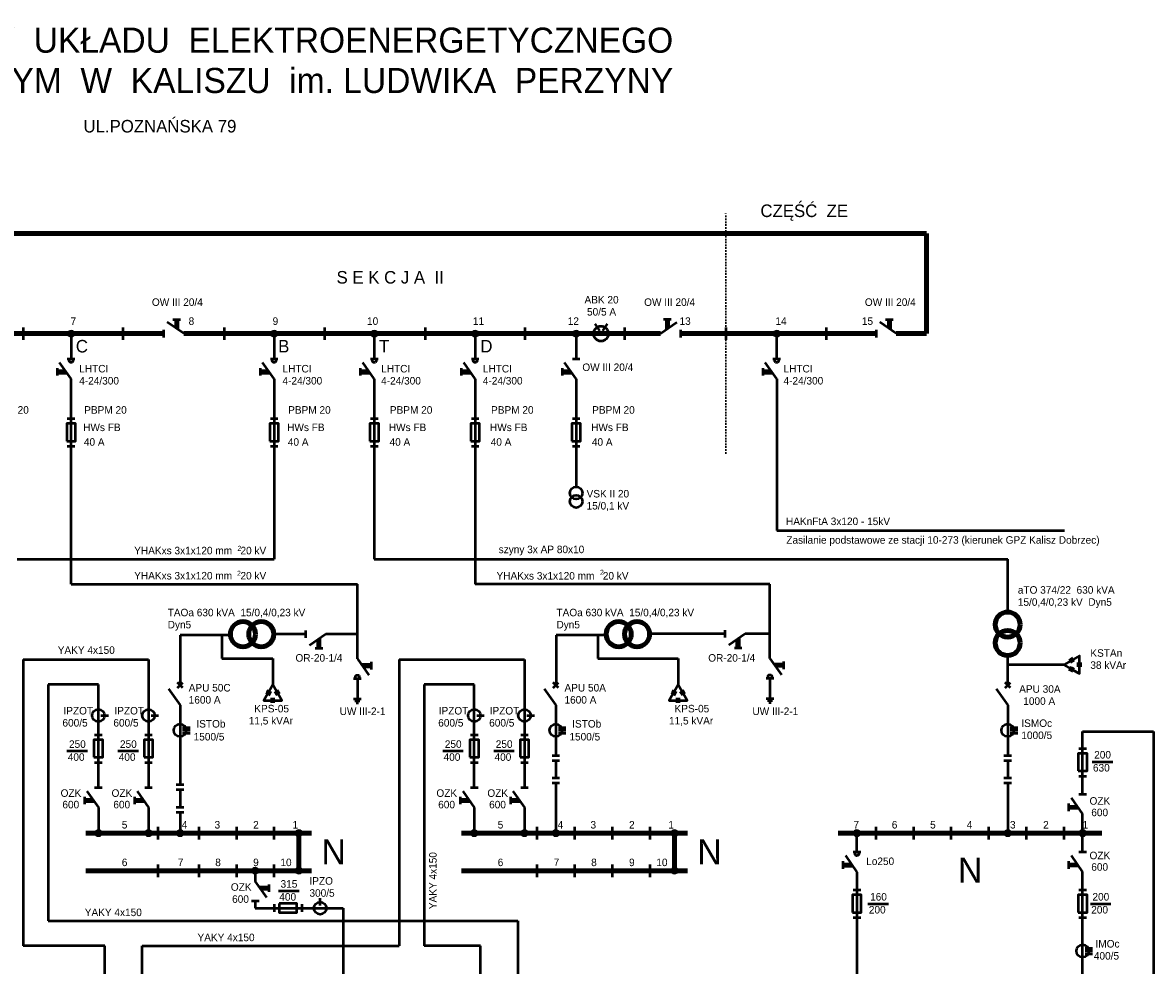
# Model space of a CAD drawing. Header units: millimetres. Extents: x 6 to 795, y 24 to 834.
# Tile 6 of 6: x 345 to 795, y 443 to 819. Entities that reach past the tile are written whole.
import ezdxf
from ezdxf.enums import TextEntityAlignment as Align

# ---------------------------------------------------------------- set-up
doc = ezdxf.new("R2010")
doc.units = ezdxf.units.MM
doc.linetypes.add('ACAD_ISO07W100', pattern=[3, 0, -3])
for name, color, linetype in [('Napisy nn N', 7, 'Continuous'), ('Napisy ogólne', 7, 'Continuous'), ('Napisy ŚN 15 kV', 1, 'Continuous'), ('Sieć nn N', 7, 'Continuous'), ('Sieć ŚN 15 kV', 1, 'Continuous')]:
    doc.layers.add(name, color=color, linetype=linetype)

# ---------------------------------------------------------------- blocks, each defined once
blk = doc.blocks.new('bm')
at = {"layer": 'Sieć ŚN 15 kV', "linetype": 'Continuous', "lineweight": 50}
for p, q in [((-1.5, 0), (1.5, 0)), ((-1.5, -11.02), (1.5, -11.02))]:
    blk.add_line(p, q, dxfattribs=at)
blk.add_lwpolyline([(-1.75, -9), (1.75, -9), (1.75, -2), (-1.75, -2)], close=True, dxfattribs=at)
blk = doc.blocks.new('odł')
at = {"layer": 'Sieć ŚN 15 kV', "linetype": 'Continuous', "lineweight": 50}
for p, q in [((0, 0), (-6.55, 4.59)), ((-4.28, 5.59), (-1.28, 5.59)), ((-3.28, 5.59), (-3.28, 2.29)), ((-2.28, 5.59), (-2.27, 1.59)), ((-8, 1.5), (-8, -1.5))]:
    blk.add_line(p, q, dxfattribs=at)
blk = doc.blocks.new('rozł')
at = {"layer": 'Sieć ŚN 15 kV', "linetype": 'Continuous', "lineweight": 50}
for p, q in [((-1.51, 0), (1.49, 0)), ((-5.59, -3.72), (-5.59, -6.72)), ((-0.01, -8), (-4.59, -1.45)), ((-5.59, -4.72), (-2.3, -4.72)), ((-5.59, -5.72), (-1.6, -5.73))]:
    blk.add_line(p, q, dxfattribs=at)
blk.add_circle((-0.01, -0.75), 0.75, dxfattribs=at)
blk = doc.blocks.new('tr')
at = {"layer": 'Sieć ŚN 15 kV', "color": 7, "linetype": 'Continuous', "lineweight": 100, "ltscale": 0.5}
blk.add_circle((-12.32, 0.14), 5, dxfattribs=at)
at = {"layer": 'Sieć ŚN 15 kV', "linetype": 'Continuous', "lineweight": 100, "ltscale": 0.5}
blk.add_circle((-5, 0.14), 5, dxfattribs=at)
blk = doc.blocks.new('wył')
at = {"layer": 'Sieć nn N', "linetype": 'Continuous', "lineweight": 50, "ltscale": 0.5}
for p, q in [((1.06, 6.94), (-1.06, 9.06)), ((-1.06, 6.94), (1.06, 9.06)), ((-4.62, 6.55), (0, 0))]:
    blk.add_line(p, q, dxfattribs=at)
blk = doc.blocks.new('przekł3')
at = {"layer": 'Sieć nn N', "linetype": 'Continuous', "lineweight": 50, "ltscale": 0.5}
for p, q in [((0.99, 1.15), (3.99, 1.15)), ((0.99, 0), (3.99, 0)), ((0.99, -1.14), (3.99, -1.14))]:
    blk.add_line(p, q, dxfattribs=at)
blk.add_circle((0, 0), 2.5, dxfattribs=at)
blk = doc.blocks.new('łśs')
at = {"layer": 'Sieć nn N', "linetype": 'Continuous', "lineweight": 50, "ltscale": 0.5}
for p, q in [((-1.5, 0), (1.5, 0)), ((-1.5, -2), (1.5, -2)), ((0, -2), (0, -9)), ((-1.5, -9), (1.5, -9)), ((-1.5, -11.02), (1.5, -11.02))]:
    blk.add_line(p, q, dxfattribs=at)
blk = doc.blocks.new('przekł1')
at = {"layer": 'Sieć nn N', "linetype": 'Continuous', "lineweight": 50, "ltscale": 0.5}
blk.add_line((0.99, 0), (3.99, 0), dxfattribs=at)
blk.add_circle((0, 0), 2.5, dxfattribs=at)
blk = doc.blocks.new('beznn')
at = {"layer": 'Sieć nn N', "linetype": 'Continuous', "lineweight": 50, "ltscale": 0.5}
for p, q in [((-1.5, 11.02), (1.5, 11.02)), ((-1.5, 0), (1.5, 0))]:
    blk.add_line(p, q, dxfattribs=at)
blk.add_lwpolyline([(-1.75, 2.02), (1.75, 2.02), (1.75, 9.02), (-1.75, 9.02)], close=True, dxfattribs=at)
blk = doc.blocks.new('odłnn')
at = {"layer": 'Sieć nn N', "linetype": 'Continuous', "lineweight": 50, "ltscale": 0.5}
for p, q in [((-4.59, 6.55), (0, 0)), ((-1.5, 8), (1.5, 8)), ((-5.59, 4.28), (-5.59, 1.28)), ((-5.59, 3.28), (-2.29, 3.28)), ((-1.59, 2.27), (-5.59, 2.27))]:
    blk.add_line(p, q, dxfattribs=at)
blk = doc.blocks.new('rozłnn')
at = {"layer": 'Sieć nn N', "linetype": 'Continuous', "lineweight": 50, "ltscale": 0.5}
for p, q in [((-4.59, 6.55), (0, 0)), ((-1.5, 8), (1.5, 8)), ((-5.59, 4.28), (-5.59, 1.28)), ((-5.59, 3.28), (-2.29, 3.28)), ((-5.59, 2.28), (-1.59, 2.27))]:
    blk.add_line(p, q, dxfattribs=at)
blk.add_circle((0, 7.25), 0.75, dxfattribs=at)

msp = doc.modelspace()

# ---------------------------------------------------------------- hatches: boundary and pattern name
at = {"layer": 'Napisy ŚN 15 kV', "linetype": 'Continuous', "lineweight": 50, "ltscale": 0.35}
h = msp.add_hatch(color=256, dxfattribs=at)
edge = h.paths.add_edge_path()
edge.add_arc((364.12, 695), 1.4, 0, 360)
h = msp.add_hatch(color=256, dxfattribs=at)
edge = h.paths.add_edge_path()
edge.add_arc((445.05, 695), 1.4, 0, 360)
h = msp.add_hatch(color=256, dxfattribs=at)
edge = h.paths.add_edge_path()
edge.add_arc((484.98, 695), 1.4, 0, 360)
h = msp.add_hatch(color=256, dxfattribs=at)
edge = h.paths.add_edge_path()
edge.add_arc((525.19, 695), 1.4, 0, 360)
h = msp.add_hatch(color=256, dxfattribs=at)
edge = h.paths.add_edge_path()
edge.add_arc((565.41, 695), 1.4, 0, 360)
h = msp.add_hatch(color=256, dxfattribs=at)
edge = h.paths.add_edge_path()
edge.add_arc((645.36, 695), 1.4, 0, 360)
at = {"layer": 'Sieć nn N', "linetype": 'Continuous', "lineweight": 0, "ltscale": 0.5}
h = msp.add_hatch(color=256, dxfattribs=at)
edge = h.paths.add_edge_path()
edge.add_arc((424.21, 574.79), 0.5, 0, 360)
h = msp.add_hatch(color=256, dxfattribs=at)
edge = h.paths.add_edge_path()
edge.add_arc((574, 574.79), 0.5, 0, 360)
h = msp.add_hatch(color=256, dxfattribs=at)
edge = h.paths.add_edge_path()
edge.add_arc((737.42, 562.98), 0.5, 0, 360)
h = msp.add_hatch(color=256, dxfattribs=at)
edge = h.paths.add_edge_path()
edge.add_arc((759.82, 562.98), 0.5, 0, 360)
h = msp.add_hatch(color=256, dxfattribs=at)
edge = h.paths.add_edge_path()
edge.add_arc((444.52, 554.92), 0.5, 0, 360)
h = msp.add_hatch(color=256, dxfattribs=at)
edge = h.paths.add_edge_path()
edge.add_arc((606.07, 554.92), 0.5, 0, 360)
h = msp.add_hatch(color=256, dxfattribs=at)
edge = h.paths.add_edge_path()
edge.add_arc((375, 495.84), 1.4, 0, 360)
h = msp.add_hatch(color=256, dxfattribs=at)
edge = h.paths.add_edge_path()
edge.add_arc((394.99, 495.84), 1.4, 0, 360)
h = msp.add_hatch(color=256, dxfattribs=at)
edge = h.paths.add_edge_path()
edge.add_arc((407.55, 495.84), 1.4, 0, 360)
h = msp.add_hatch(color=256, dxfattribs=at)
edge = h.paths.add_edge_path()
edge.add_arc((454.88, 495.84), 1.4, 0, 360)
h = msp.add_hatch(color=256, dxfattribs=at)
edge = h.paths.add_edge_path()
edge.add_arc((524.82, 495.84), 1.4, 0, 360)
h = msp.add_hatch(color=256, dxfattribs=at)
edge = h.paths.add_edge_path()
edge.add_arc((544.81, 495.84), 1.4, 0, 360)
h = msp.add_hatch(color=256, dxfattribs=at)
edge = h.paths.add_edge_path()
edge.add_arc((557.34, 495.84), 1.4, 0, 360)
h = msp.add_hatch(color=256, dxfattribs=at)
edge = h.paths.add_edge_path()
edge.add_arc((604.67, 495.84), 1.4, 0, 360)
h = msp.add_hatch(color=256, dxfattribs=at)
edge = h.paths.add_edge_path()
edge.add_arc((677.32, 495.84), 1.4, 0, 360)
h = msp.add_hatch(color=256, dxfattribs=at)
edge = h.paths.add_edge_path()
edge.add_arc((737.42, 495.84), 1.4, 0, 360)
h = msp.add_hatch(color=256, dxfattribs=at)
edge = h.paths.add_edge_path()
edge.add_arc((767.29, 495.84), 1.4, 0, 360)
h = msp.add_hatch(color=256, dxfattribs=at)
edge = h.paths.add_edge_path()
edge.add_arc((437.53, 480.84), 1.4, 0, 360)
h = msp.add_hatch(color=256, dxfattribs=at)
edge = h.paths.add_edge_path()
edge.add_arc((454.88, 480.84), 1.4, 0, 360)
h = msp.add_hatch(color=256, dxfattribs=at)
edge = h.paths.add_edge_path()
edge.add_arc((604.67, 480.84), 1.4, 0, 360)
at = {"layer": 'Sieć ŚN 15 kV', "linetype": 'Continuous', "lineweight": 0}
h = msp.add_hatch(color=256, dxfattribs=at)
edge = h.paths.add_edge_path()
edge.add_arc((478.23, 575.19), 0.5, 0, 360)
h = msp.add_hatch(color=256, dxfattribs=at)
edge = h.paths.add_edge_path()
edge.add_arc((642.65, 575.33), 0.5, 0, 360)

# ---------------------------------------------------------------- linework, layer by layer
at = {"layer": 'Napisy nn N', "color": 7, "linetype": 'Continuous', "lineweight": 50, "ltscale": 0.5}
for p, q in [((362.47, 528.59), (370.66, 528.59)), ((382.77, 528.59), (390.96, 528.59)), ((512.24, 528.59), (520.44, 528.59)), ((532.55, 528.59), (540.74, 528.59)), ((771.07, 524.33), (779.26, 524.33)), ((446.78, 472.83), (454.97, 472.83)), ((681.74, 467.7), (689.94, 467.7)), ((770.37, 467.7), (778.56, 467.7))]:
    msp.add_line(p, q, dxfattribs=at)
at = {"layer": 'Napisy ŚN 15 kV', "linetype": 'Continuous', "lineweight": 0, "ltscale": 0.35}
for centre in [(364.12, 695), (445.05, 695), (484.98, 695), (525.19, 695), (565.41, 695), (645.36, 695)]:
    msp.add_circle(centre, 1.4, dxfattribs=at)
at = {"layer": 'Sieć nn N', "linetype": 'Continuous', "lineweight": 50, "ltscale": 0.5}
for p, q in [((427.61, 574.8), (407.61, 574.8)), ((407.61, 574.8), (407.61, 554.8)), ((424.21, 574.8), (424.21, 565.45)), ((557.4, 574.8), (557.4, 554.8)), ((577.4, 574.8), (557.4, 574.8)), ((574, 574.8), (574, 565.45)), ((345, 565.09), (345, 450.84)), ((345, 565.09), (395, 565.09)), ((395, 565.09), (395, 514.07)), ((424.21, 565.45), (444.52, 565.45)), ((444.52, 565.45), (444.52, 554.92)), ((494.82, 565.09), (494.82, 450.84)), ((494.82, 565.09), (544.82, 565.09)), ((544.82, 565.09), (544.82, 514.07)), ((574, 565.45), (606.07, 565.45)), ((606.07, 565.45), (606.07, 554.92)), ((737.42, 554.86), (737.42, 566.67)), ((763.09, 563.7), (762.03, 565.39)), ((763.76, 564.11), (762.7, 565.81)), ((766.97, 563.37), (764.97, 563.37)), ((759.82, 562.98), (737.42, 562.98)), ((762.08, 560.51), (763.03, 562.27)), ((762.77, 560.14), (763.72, 561.9)), ((766.97, 562.59), (764.97, 562.59)), ((375, 555.09), (355, 555.09)), ((355, 555.09), (355, 460.84)), ((375, 514.07), (375, 555.09)), ((504.82, 555.09), (504.82, 450.84)), ((524.82, 555.09), (504.82, 555.09)), ((524.82, 514.07), (524.82, 555.09)), ((441.68, 551.97), (443.44, 551.03)), ((442.05, 552.67), (443.82, 551.72)), ((445.24, 551.65), (446.94, 552.71)), ((445.66, 550.99), (447.36, 552.05)), ((603.23, 551.97), (604.99, 551.03)), ((603.61, 552.67), (605.37, 551.72)), ((606.79, 551.65), (608.49, 552.71)), ((607.21, 550.99), (608.91, 552.05)), ((407.55, 546.86), (407.55, 515.26)), ((444.13, 547.77), (444.13, 549.77)), ((444.92, 547.77), (444.92, 549.77)), ((557.34, 546.86), (557.34, 526.86)), ((605.68, 547.77), (605.68, 549.77)), ((606.47, 547.77), (606.47, 549.77)), ((737.42, 546.86), (737.42, 526.86)), ((767.29, 511.34), (767.29, 536.36)), ((767.29, 536.36), (795.48, 536.36)), ((795.48, 536.36), (795.48, 335.99)), ((557.34, 515.84), (557.34, 495.84)), ((737.42, 515.84), (737.42, 495.84)), ((375, 506.07), (375, 495.84)), ((394.99, 506.07), (394.99, 495.84)), ((524.82, 506.07), (524.82, 495.84)), ((544.81, 506.07), (544.81, 495.84)), ((407.55, 504.24), (407.55, 495.84)), ((767.29, 495.84), (767.29, 503.34)), ((398.71, 498.34), (398.71, 493.34)), ((414.99, 498.34), (414.99, 493.34)), ((429.99, 498.34), (429.99, 493.34)), ((444.99, 498.34), (444.99, 493.34)), ((549.78, 498.34), (549.78, 493.34)), ((564.78, 498.34), (564.78, 493.34)), ((579.78, 498.34), (579.78, 493.34)), ((594.78, 498.34), (594.78, 493.34)), ((677.32, 488.34), (677.32, 495.84)), ((684.82, 498.34), (684.82, 493.34)), ((699.82, 498.34), (699.82, 493.34)), ((714.82, 498.34), (714.82, 493.34)), ((729.82, 498.34), (729.82, 493.34)), ((744.82, 498.34), (744.82, 493.34)), ((759.82, 498.34), (759.82, 493.34)), ((767.29, 488.34), (767.29, 495.84)), ((398.71, 483.34), (398.71, 478.34)), ((414.99, 483.34), (414.99, 478.34)), ((429.99, 483.34), (429.99, 478.34)), ((444.99, 483.34), (444.99, 478.34)), ((549.78, 483.34), (549.78, 478.34)), ((564.78, 483.34), (564.78, 478.34)), ((579.78, 483.34), (579.78, 478.34)), ((594.78, 483.34), (594.78, 478.34)), ((437.53, 480.84), (437.53, 476.67)), ((677.33, 480.34), (677.33, 430)), ((767.29, 434.9), (767.29, 480.34)), ((437.53, 468.67), (437.53, 465.94)), ((437.53, 465.94), (472.55, 465.94)), ((472.55, 465.94), (472.55, 300.25)), ((355, 460.84), (542.23, 460.84)), ((542.23, 460.84), (542.23, 419.02)), ((377.53, 450.84), (345, 450.84)), ((377.53, 419.02), (377.53, 450.84)), ((392.45, 419.02), (392.45, 450.84)), ((392.45, 450.84), (494.82, 450.84)), ((527.32, 450.84), (504.82, 450.84)), ((527.32, 419.02), (527.32, 450.84))]:
    msp.add_line(p, q, dxfattribs=at)
at = {"layer": 'Sieć nn N', "linetype": 'Continuous', "lineweight": 140, "ltscale": 0.5}
for p, q in [((369.99, 495.84), (459.99, 495.84)), ((454.88, 495.84), (454.88, 480.84)), ((519.78, 495.84), (609.78, 495.84)), ((604.67, 495.84), (604.67, 480.84)), ((669.82, 495.84), (774.96, 495.84)), ((369.99, 480.84), (459.99, 480.84)), ((519.78, 480.84), (609.78, 480.84))]:
    msp.add_line(p, q, dxfattribs=at)
at = {"layer": 'Sieć nn N', "linetype": 'Continuous', "lineweight": 50, "ltscale": 0.5}
for points in [[(762.55, 564.56), (759.82, 562.98), (762.56, 561.4)], [(765.97, 563.37), (765.97, 566.53), (763.24, 564.95)], [(763.24, 561.01), (765.97, 559.43), (765.97, 562.59)], [(446.1, 552.19), (444.52, 554.92), (442.95, 552.19)], [(607.65, 552.19), (606.07, 554.92), (604.5, 552.19)], [(442.55, 551.51), (440.98, 548.77), (444.13, 548.77)], [(444.92, 548.77), (448.08, 548.78), (446.5, 551.51)], [(604.1, 551.51), (602.53, 548.77), (605.68, 548.77)], [(606.47, 548.77), (609.63, 548.78), (608.05, 551.51)]]:
    msp.add_lwpolyline(points, dxfattribs=at)
at = {"layer": 'Sieć nn N', "linetype": 'Continuous', "lineweight": 0, "ltscale": 0.5}
for centre in [(375, 495.84), (394.99, 495.84), (407.55, 495.84), (454.88, 495.84), (524.82, 495.84), (544.81, 495.84), (557.34, 495.84), (604.67, 495.84), (677.32, 495.84), (737.42, 495.84), (767.29, 495.84), (437.53, 480.84), (454.88, 480.84), (604.67, 480.84)]:
    msp.add_circle(centre, 1.4, dxfattribs=at)
at = {"layer": 'Sieć ŚN 15 kV', "linetype": 'ACAD_ISO07W100', "lineweight": 35, "ltscale": 0.35}
msp.add_line((625.08, 647.51), (625.08, 743.39), dxfattribs=at)
at = {"layer": 'Sieć ŚN 15 kV', "linetype": 'Continuous', "lineweight": 140}
for p, q in [((205.07, 735), (705, 735)), ((705, 735), (705, 695)), ((251, 695), (401, 695)), ((409, 695), (599, 695)), ((607, 695), (685.03, 695)), ((705, 695), (693.03, 695))]:
    msp.add_line(p, q, dxfattribs=at)
at = {"layer": 'Sieć ŚN 15 kV', "linetype": 'Continuous', "lineweight": 50}
for p, q in [((572.88, 698.96), (574.77, 696.17)), ((577.81, 698.96), (575.92, 696.17)), ((345.08, 697.5), (345.08, 692.5)), ((364.12, 695), (364.12, 685)), ((384.81, 697.5), (384.81, 692.5)), ((425.08, 697.5), (425.08, 692.5)), ((445.05, 695), (445.05, 685)), ((465.1, 697.5), (465.1, 692.5)), ((484.98, 695), (484.98, 685)), ((505.21, 697.5), (505.21, 692.5)), ((525.19, 695), (525.19, 685)), ((545.03, 697.5), (545.03, 692.5)), ((565.41, 695), (565.41, 685)), ((584.66, 697.5), (584.66, 692.5)), ((625.08, 697.5), (625.08, 692.5)), ((645.36, 685), (645.36, 695)), ((665.12, 697.5), (665.12, 692.5)), ((364.12, 595.08), (364.12, 677)), ((445.05, 677), (445.05, 605.04)), ((484.98, 677), (484.98, 605.04)), ((525.18, 677), (525.18, 595.08)), ((565.41, 677), (565.41, 633.96)), ((645.35, 677), (645.35, 616.47)), ((476.73, 549.36), (479.73, 549.36)), ((477.24, 548.58), (479.24, 548.58)), ((477.73, 547.78), (478.73, 547.78)), ((641.16, 549.5), (644.16, 549.5)), ((641.66, 548.72), (643.66, 548.72)), ((642.16, 547.93), (643.16, 547.93))]:
    msp.add_line(p, q, dxfattribs=at)
at = {"layer": 'Sieć ŚN 15 kV', "linetype": 'Continuous', "lineweight": 50, "ltscale": 0.5}
for p, q in [((645.35, 616.47), (760.02, 616.47)), ((342.65, 605.04), (445.05, 605.04)), ((484.98, 605.04), (737.42, 605.04)), ((737.42, 583.99), (737.42, 605.04)), ((364.12, 595.08), (478.23, 595.08)), ((478.23, 575.19), (478.23, 595.08)), ((642.65, 595.08), (525.18, 595.08)), ((642.65, 575.33), (642.65, 595.08)), ((457.7, 575.19), (444.92, 575.19)), ((478.23, 575.19), (465.7, 575.19)), ((478.23, 565.36), (478.23, 575.19)), ((624.77, 575.33), (594.71, 575.33)), ((642.65, 575.33), (632.77, 575.33)), ((642.65, 565.5), (642.65, 575.33)), ((478.23, 557.36), (478.23, 549.36)), ((642.66, 557.5), (642.66, 549.5))]:
    msp.add_line(p, q, dxfattribs=at)
at = {"layer": 'Sieć ŚN 15 kV', "linetype": 'Continuous', "lineweight": 50}
for centre, radius in [((575.34, 695), 3), ((565.41, 631.46), 2.5)]:
    msp.add_circle(centre, radius, dxfattribs=at)
at = {"layer": 'Sieć ŚN 15 kV', "color": 7, "linetype": 'Continuous', "lineweight": 50, "ltscale": 0.5}
msp.add_circle((565.41, 628.1), 2.5, dxfattribs=at)

# ---------------------------------------------------------------- block references
at = {"layer": 'Sieć nn N', "linetype": 'Continuous', "lineweight": 50}
for name, p in [('wył', (407.55, 546.86)), ('wył', (557.34, 546.86)), ('wył', (737.42, 546.86)), ('przekł1', (375, 542.74)), ('przekł1', (395, 542.74)), ('przekł1', (524.82, 542.74)), ('przekł1', (544.82, 542.74)), ('przekł3', (407.55, 536.86)), ('przekł3', (557.34, 536.86)), ('przekł3', (737.42, 536.86)), ('beznn', (375, 524.07)), ('beznn', (395, 524.07)), ('beznn', (524.82, 524.07)), ('beznn', (544.82, 524.07)), ('beznn', (767.29, 518.62)), ('łśs', (557.34, 526.86)), ('łśs', (737.42, 526.86)), ('odłnn', (375, 506.07)), ('odłnn', (394.99, 506.07)), ('łśs', (407.55, 515.26)), ('odłnn', (524.82, 506.07)), ('odłnn', (544.81, 506.07)), ('odłnn', (767.29, 503.34)), ('rozłnn', (677.33, 480.34)), ('odłnn', (767.29, 480.34)), ('beznn', (677.32, 462.19)), ('beznn', (767.29, 462.19)), ('przekł3', (767.29, 448.88))]:
    msp.add_blockref(name, p, dxfattribs=at)
for name, p, rotation in [('odłnn', (437.53, 476.67), 180), ('przekł1', (463.39, 465.94), 90), ('beznn', (445.08, 465.97), 270)]:
    msp.add_blockref(name, p, dxfattribs=dict(at, rotation=rotation))
at = {"layer": 'Sieć ŚN 15 kV', "linetype": 'Continuous', "lineweight": 50}
for name, p in [('odł', (409, 695)), ('odł', (693.03, 695)), ('rozł', (364.13, 685)), ('rozł', (445.05, 685)), ('rozł', (484.98, 685)), ('rozł', (525.19, 685)), ('rozł', (645.36, 685)), ('bm', (364.12, 661.12)), ('bm', (445.05, 661.12)), ('bm', (484.98, 661.12)), ('bm', (525.19, 661.12)), ('bm', (565.41, 661.12))]:
    msp.add_blockref(name, p, dxfattribs=at)
at = {"layer": 'Sieć ŚN 15 kV', "linetype": 'Continuous', "lineweight": 50, "xscale": -1}
msp.add_blockref('odł', (599, 695), dxfattribs=at)
for p, rotation in [((565.41, 677), 90), ((465.7, 575.19), 180), ((632.77, 575.33), 180)]:
    msp.add_blockref('odł', p, dxfattribs=dict(at, rotation=rotation))
at = {"layer": 'Sieć ŚN 15 kV', "color": 7, "linetype": 'Continuous', "lineweight": 100, "rotation": 90}
msp.add_blockref('tr', (737.55, 583.99), dxfattribs=at)
at = {"layer": 'Sieć ŚN 15 kV', "color": 7, "linetype": 'Continuous', "lineweight": 100}
for p in [(444.92, 575.04), (594.71, 575.04)]:
    msp.add_blockref('tr', p, dxfattribs=at)
at = {"layer": 'Sieć ŚN 15 kV', "linetype": 'Continuous', "lineweight": 50, "rotation": 180}
for p in [(478.22, 557.36), (642.65, 557.5)]:
    msp.add_blockref('rozł', p, dxfattribs=at)

# ---------------------------------------------------------------- texts
at = {"layer": 'Napisy nn N', "color": 7, "linetype": 'Continuous', "lineweight": 40, "ltscale": 0.5}
for s, p in [('YAKY 4x150', (358.8, 566.43)), ('KPS-05', (437.15, 543.09)), ('KPS-05', (604.64, 543.09)), ('11,5 kVAr', (434.94, 538.27)), ('11,5 kVAr', (602.44, 538.27)), ('250', (363.29, 528.94)), ('250', (383.6, 528.94)), ('250', (513.07, 528.94)), ('250', (533.38, 528.94)), ('400', (362.8, 523.77)), ('400', (383.11, 523.77)), ('400', (512.58, 523.77)), ('400', (532.89, 523.77)), ('200', (771.89, 524.68)), ('630', (771.4, 519.51)), ('IPZO', (459.13, 474.39)), ('315', (447.61, 473.19)), ('300/5', (459.13, 469.57)), ('400', (447.12, 468.02)), ('160', (682.57, 468.05)), ('200', (771.2, 468.05)), ('YAKY 4x150', (369.57, 461.85)), ('200', (682.08, 462.89)), ('200', (770.71, 462.89)), ('YAKY 4x150', (414.51, 451.85))]:
    msp.add_text(s, height=3, dxfattribs=at).set_placement(p, align=Align.BOTTOM_LEFT)
for s, p in [('KSTAn', (770.36, 569.16)), ('38 kVAr', (770.36, 564.34)), ('APU 50C', (411, 555.31)), ('APU 50A', (560.78, 555.31)), ('APU 30A', (742, 554.81)), ('1600 A', (411, 550.49)), ('1600 A', (560.78, 550.49)), ('1000 A', (743.63, 549.99)), ('ISMOc', (742.86, 541.18)), ('1000/5', (742.86, 536.36)), ('Lo250', (681.02, 486.12)), ('IMOc', (772.41, 453.23)), ('400/5', (771.76, 448.41))]:
    msp.add_text(s, height=3, dxfattribs=at).set_placement(p, align=Align.TOP_LEFT)
for s, p in [('IPZOT', (372.89, 544.65)), ('IPZOT', (393.2, 544.65)), ('IPZOT', (522.45, 544.65)), ('IPZOT', (542.76, 544.65)), ('600/5', (370.72, 539.83)), ('600/5', (391.02, 539.83)), ('600/5', (520.49, 539.83)), ('600/5', (540.8, 539.83)), ('OZK', (368.19, 511.81)), ('OZK', (388.5, 511.81)), ('OZK', (517.97, 511.81)), ('OZK', (538.28, 511.81)), ('OZK', (778.28, 508.68)), ('600', (367.35, 507.23)), ('600', (387.66, 507.23)), ('600', (517.13, 507.23)), ('600', (537.43, 507.23)), ('600', (777.43, 504.09)), ('OZK', (778.28, 486.93)), ('600', (777.43, 482.34))]:
    msp.add_text(s, height=3, dxfattribs=at).set_placement(p, align=Align.MIDDLE_RIGHT)
for s, p in [('ISTOb', (414.07, 539.44)), ('ISTOb', (563.84, 539.44)), ('1500/5', (412.97, 534.28)), ('1500/5', (562.74, 534.28))]:
    msp.add_text(s, height=3, dxfattribs=at).set_placement(p, align=Align.MIDDLE_LEFT)
msp.add_text('YAKY 4x150', height=3, rotation=90, dxfattribs=at).set_placement((510.71, 465.53), align=Align.BOTTOM_LEFT)
for s, p in [('OZK', (436.05, 475.86)), ('600', (435, 471.04))]:
    msp.add_text(s, height=3, dxfattribs=at).set_placement(p, align=Align.TOP_RIGHT)
at = {"layer": 'Napisy ogólne', "color": 0, "linetype": 'Continuous', "lineweight": 140, "ltscale": 0.5}
for s, p in [('SCHEMAT  MANEWROWY  UKŁADU  ELEKTROENERGETYCZNEGO', (176.15, 817.03)), ('W  SZPITALU  ZESPOLONYM  W  KALISZU  im. LUDWIKA  PERZYNY', (176.15, 800.96))]:
    msp.add_text(s, height=10, dxfattribs=at).set_placement(p, align=Align.TOP_LEFT)
at = {"layer": 'Napisy ogólne', "color": 0, "linetype": 'Continuous', "lineweight": 100, "ltscale": 0.5}
msp.add_text('UL.POZNAŃSKA 79', height=5, dxfattribs=at).set_placement((369.06, 773.72), align=Align.BOTTOM_LEFT)
at = {"layer": 'Napisy ogólne', "color": 1, "linetype": 'Continuous', "lineweight": 70, "ltscale": 0.5}
msp.add_text('CZĘŚĆ  ZE', height=5, dxfattribs=at).set_placement((638.87, 740), align=Align.BOTTOM_LEFT)
msp.add_text('S E K C J A  II', height=5, dxfattribs=at).set_placement((469.92, 719.98), align=Align.TOP_LEFT)
at = {"layer": 'Napisy ogólne', "color": 1, "linetype": 'Continuous', "lineweight": 40, "ltscale": 0.5}
for s, p in [('7', (365.03, 700)), ('8', (412.08, 700)), ('9', (445.56, 700)), ('10', (484.31, 700)), ('11', (526.48, 700)), ('12', (564.3, 700)), ('13', (608.85, 700)), ('14', (647.07, 700)), ('15', (681.52, 700))]:
    msp.add_text(s, height=3, dxfattribs=at).set_placement(p, align=Align.MIDDLE_CENTER)
at = {"layer": 'Napisy ogólne', "color": 7, "linetype": 'Continuous', "lineweight": 40, "ltscale": 0.5}
for s, p in [('5', (385.45, 499.18)), ('4', (409.33, 499.18)), ('3', (422.43, 499.18)), ('2', (437.81, 499.18)), ('1', (453.48, 499.18)), ('5', (535.27, 499.18)), ('4', (559.15, 499.18)), ('3', (572.25, 499.18)), ('2', (587.63, 499.18)), ('1', (603.3, 499.18)), ('7', (677.05, 499.18)), ('6', (692.33, 499.18)), ('5', (707.61, 499.18)), ('4', (722.21, 499.18)), ('3', (739.45, 499.18)), ('2', (752.67, 499.18)), ('1', (768.34, 499.18)), ('6', (385.45, 484.18)), ('7', (407.76, 484.18)), ('8', (422.7, 484.18)), ('9', (437.8, 484.18)), ('10', (449.78, 484.18)), ('6', (535.27, 484.18)), ('7', (557.58, 484.18)), ('8', (572.52, 484.18)), ('9', (587.62, 484.18)), ('10', (599.6, 484.18))]:
    msp.add_text(s, height=3, dxfattribs=at).set_placement(p, align=Align.MIDDLE_CENTER)
at = {"layer": 'Napisy ogólne', "color": 7, "linetype": 'Continuous', "lineweight": 140, "ltscale": 0.5}
for p in [(463.96, 488.39), (613.75, 488.39), (717.62, 481.11)]:
    msp.add_text('N', height=10, dxfattribs=at).set_placement(p, align=Align.MIDDLE_LEFT)
at = {"layer": 'Napisy ŚN 15 kV', "linetype": 'Continuous', "lineweight": 40, "ltscale": 0.5}
for p in [(406.48, 707.57), (602.67, 707.57), (690.63, 707.57), (578.03, 681.61)]:
    msp.add_text('OW III 20/4', height=3, dxfattribs=at).set_placement(p, align=Align.MIDDLE_CENTER)
for s, p in [('ABK 20', (575.55, 710.03)), ('50/5 A', (575.55, 705.21))]:
    msp.add_text(s, height=3, dxfattribs=at).set_placement(p, align=Align.TOP_CENTER)
at = {"layer": 'Napisy ŚN 15 kV', "linetype": 'Continuous', "lineweight": 70, "ltscale": 0.5}
for s, p in [('C', (368.43, 690)), ('B', (448.89, 690)), ('T', (488.91, 690)), ('D', (529.66, 690))]:
    msp.add_text(s, height=5, dxfattribs=at).set_placement(p, align=Align.MIDDLE_CENTER)
at = {"layer": 'Napisy ŚN 15 kV', "linetype": 'Continuous', "lineweight": 40, "ltscale": 0.5}
for s, p in [('LHTCI', (367.37, 681.04)), ('LHTCI', (448.38, 681.04)), ('LHTCI', (487.7, 681.04)), ('LHTCI', (528.23, 681.04)), ('LHTCI', (648.07, 681.04)), ('4-24/300', (367.37, 676.22)), ('4-24/300', (448.38, 676.22)), ('4-24/300', (487.7, 676.22)), ('4-24/300', (528.23, 676.22)), ('4-24/300', (648.07, 676.22))]:
    msp.add_text(s, height=3, dxfattribs=at).set_placement(p, align=Align.MIDDLE_LEFT)
for s, p in [('PBPM 20', (330.33, 666.09)), ('PBPM 20', (369.36, 666.09)), ('PBPM 20', (450.64, 666.09)), ('PBPM 20', (491.18, 666.09)), ('PBPM 20', (531.5, 666.09)), ('PBPM 20', (571.82, 666.09)), ('HWs FB', (368.94, 659.15)), ('HWs FB', (450.23, 659.15)), ('HWs FB', (490.76, 659.15)), ('HWs FB', (531.08, 659.15)), ('HWs FB', (571.4, 659.15)), ('VSK II 20', (569.58, 632.69)), ('15/0,1 kV', (569.58, 627.87)), ('Zasilanie podstawowe ze stacji 10-273 (kierunek GPZ Kalisz Dobrzec)', (649.19, 614.24)), ('aTO 374/22  630 kVA ', (741.46, 594.31)), ('15/0,4/0,23 kV  Dyn5', (741.46, 589.49)), ('TAOa 630 kVA  15/0,4/0,23 kV', (402.62, 585.31)), ('TAOa 630 kVA  15/0,4/0,23 kV', (557.57, 585.31)), ('Dyn5', (402.62, 580.49)), ('Dyn5', (557.57, 580.49)), ('OR-20-1/4', (453.55, 567.22)), ('OR-20-1/4', (618.06, 567.22)), ('UW III-2-1', (471.17, 545.94)), ('UW III-2-1', (635.67, 545.94))]:
    msp.add_text(s, height=3, dxfattribs=at).set_placement(p, align=Align.TOP_LEFT)
at = {"layer": 'Napisy ŚN 15 kV', "linetype": 'Continuous', "lineweight": 40, "ltscale": 0.35}
for p in [(369.23, 653.31), (450.51, 653.31), (491.05, 653.31), (531.37, 653.31), (571.69, 653.31)]:
    msp.add_text('40 A', height=3, dxfattribs=at).set_placement(p, align=Align.TOP_LEFT)
at = {"layer": 'Napisy ŚN 15 kV', "linetype": 'Continuous', "lineweight": 40, "ltscale": 0.5}
for s, height, p in [('HAKnFtA 3x120 - 15kV', 3, (649.06, 617.77)), ('YHAKxs 3x1x120 mm   20 kV', 3, (389.28, 606.11)), ('2', 2, (430.43, 607.8)), ('szyny 3x AP 80x10', 3, (534.54, 606.57)), ('YHAKxs 3x1x120 mm   20 kV', 3, (389.28, 596.09)), ('2', 2, (430.27, 597.84)), ('YHAKxs 3x1x120 mm   20 kV', 3, (533.69, 596.05)), ('2', 2, (574.93, 598.24))]:
    msp.add_text(s, height=height, dxfattribs=at).set_placement(p, align=Align.BOTTOM_LEFT)

doc.saveas('drawing.dxf')
